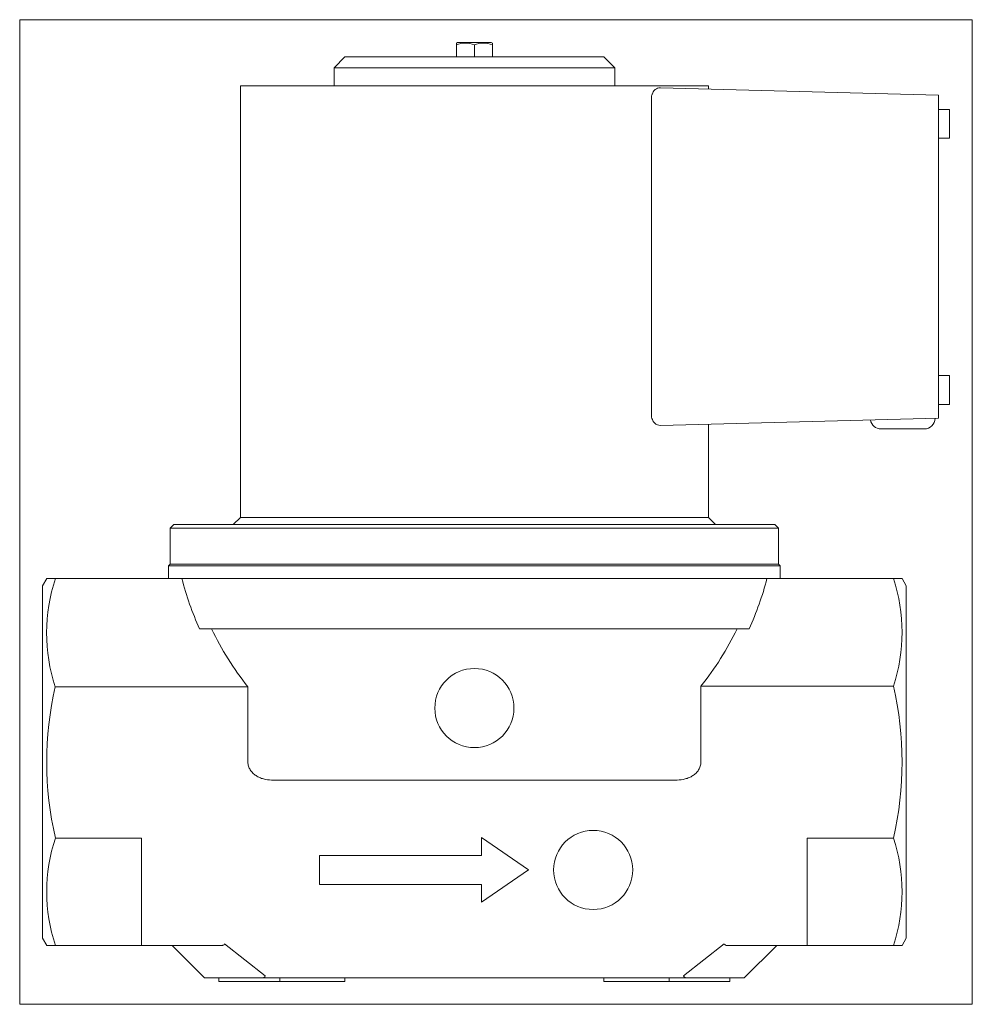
# Model space of a CAD drawing. Extents: x 70 to 334, y 13 to 286.
import ezdxf
from ezdxf.xclip import XClip

# ---------------------------------------------------------------- set-up
doc = ezdxf.new("R2010")
doc.units = 0
doc.header["$LTSCALE"] = 25.4
doc.header["$MEASUREMENT"] = 0
doc.header["$XCLIPFRAME"] = 2
doc.layers.get('0').update_dxf_attribs({"linetype": 'CONTINUOUS'})
for name, color, linetype in [('CEWKA_80', 7, 'CONTINUOUS'), ('DV1_DOMYŚLNE', 7, 'CONTINUOUS'), ('WA_053_01_01BEZ_', 7, 'CONTINUOUS'), ('WA_054_01_00_001', 7, 'CONTINUOUS'), ('WA_091_01_00_005', 7, 'CONTINUOUS'), ('Ś-006M6X12SZEŚC_', 7, 'CONTINUOUS')]:
    doc.layers.add(name, color=color, linetype=linetype)

# ---------------------------------------------------------------- blocks, each defined once
blk = doc.blocks.new('SE1')
at = {"layer": 'CEWKA_80', "color": 7, "linetype": 'CONTINUOUS', "lineweight": 0}
for p, q in [((130.97, 268.1), (130.97, 148.1)), ((260.97, 268.1), (130.97, 268.1)), ((247.64, 267.54), (324.97, 265.51)), ((260.97, 267.19), (260.97, 268.1)), ((324.97, 265.51), (324.97, 262.51)), ((245.15, 176.6), (245.15, 264.6)), ((324.97, 178.69), (324.97, 262.51)), ((327.97, 261.51), (324.97, 261.51)), ((327.97, 253.51), (327.97, 261.51)), ((324.97, 253.51), (327.97, 253.51)), ((327.97, 187.51), (324.97, 187.51)), ((327.97, 179.51), (327.97, 187.51)), ((324.97, 179.51), (327.97, 179.51)), ((324.97, 178.69), (324.97, 175.69)), ((324.97, 175.69), (247.64, 173.67)), ((260.97, 148.1), (260.97, 174.02)), ((308.97, 172.69), (320.97, 172.69)), ((260.97, 148.1), (130.97, 148.1))]:
    blk.add_line(p, q, dxfattribs=at)
for centre, start, end in [((308.97, 175.69), 189.6165, 270), ((320.97, 175.69), 270, 359.4242)]:
    blk.add_arc(centre, 3, start, end, dxfattribs=at)
for points, knots in [([(245.15, 264.6), (245.15, 264.83), (245.17, 265.06), (245.24, 265.38), (245.27, 265.49), (245.33, 265.7), (245.37, 265.79), (245.49, 266.08), (245.58, 266.26), (245.79, 266.57), (245.91, 266.71), (246.27, 267.08), (246.54, 267.26), (247.08, 267.49), (247.36, 267.54), (247.64, 267.54)], [0, 0, 0, 0, 0.125, 0.125, 0.1875, 0.1875, 0.25, 0.25, 0.375, 0.375, 0.5, 0.5, 0.75, 0.75, 1, 1, 1, 1]), ([(247.64, 173.67), (247.36, 173.66), (247.09, 173.71), (246.68, 173.89), (246.54, 173.96), (246.28, 174.14), (246.15, 174.25), (245.91, 174.49), (245.79, 174.64), (245.58, 174.95), (245.49, 175.12), (245.33, 175.51), (245.26, 175.71), (245.17, 176.15), (245.15, 176.37), (245.15, 176.6)], [0, 0, 0, 0, 0.25, 0.25, 0.375, 0.375, 0.5, 0.5, 0.625, 0.625, 0.75, 0.75, 0.875, 0.875, 1, 1, 1, 1])]:
    blk.add_open_spline(points, degree=3, knots=knots, dxfattribs=at)
at = {"layer": 'DV1_DOMYŚLNE', "color": 7, "linetype": 'CONTINUOUS', "lineweight": 0}
for p, q in [((126.53, 29.52), (137.85, 20.64)), ((265.41, 29.52), (254.08, 20.64))]:
    blk.add_line(p, q, dxfattribs=at)
at = {"layer": 'WA_053_01_01BEZ_', "color": 7, "linetype": 'CONTINUOUS', "lineweight": 0}
for p, q in [((111.47, 135.1), (110.97, 134.6)), ((110.97, 134.6), (110.97, 131.1)), ((280.97, 134.6), (110.97, 134.6)), ((111.47, 135.1), (280.47, 135.1)), ((280.97, 134.6), (280.47, 135.1)), ((280.97, 131.1), (280.97, 134.6)), ((77.12, 131.1), (75.97, 129.1)), ((75.97, 129.1), (75.97, 31.1)), ((79.55, 131.1), (77.12, 131.1)), ((113.64, 131.1), (79.55, 131.1)), ((113.64, 131.1), (278.3, 131.1)), ((278.3, 131.1), (312.39, 131.1)), ((312.39, 131.1), (314.81, 131.1)), ((315.97, 129.1), (314.81, 131.1)), ((315.97, 129.1), (315.97, 31.1)), ((119.62, 117.1), (272.27, 117.1)), ((133.04, 101.02), (79.5, 101.02)), ((133.04, 101.02), (133.04, 80.1)), ((258.9, 101.23), (312.39, 101.23)), ((258.9, 80.1), (258.9, 101.23)), ((252.32, 75.1), (139.62, 75.1)), ((103.47, 58.98), (79.55, 58.98)), ((103.47, 58.98), (103.47, 34.1)), ((197.97, 59.1), (210.97, 50.1)), ((197.97, 54.1), (197.97, 59.1)), ((288.47, 34.1), (288.47, 58.98)), ((288.47, 58.98), (312.39, 58.98)), ((152.97, 54.1), (197.97, 54.1)), ((152.97, 46.1), (152.97, 54.1)), ((210.97, 50.1), (197.97, 41.1)), ((197.97, 46.1), (152.97, 46.1)), ((197.97, 41.1), (197.97, 46.1)), ((103.47, 29.1), (103.47, 34.1)), ((288.47, 34.1), (288.47, 29.1)), ((75.97, 31.1), (77.12, 29.1)), ((314.81, 29.1), (315.97, 31.1)), ((79.55, 29.1), (77.12, 29.1)), ((103.47, 29.1), (79.55, 29.1)), ((125.68, 29.1), (103.47, 29.1)), ((111.97, 29.1), (120.97, 20.1)), ((288.47, 29.1), (266.25, 29.1)), ((270.97, 20.1), (279.97, 29.1)), ((288.47, 29.1), (312.39, 29.1)), ((312.39, 29.1), (314.81, 29.1)), ((136.73, 20.1), (120.97, 20.1)), ((124.97, 20.1), (124.97, 19.1)), ((141.89, 20.1), (136.73, 20.1)), ((141.89, 19.1), (141.89, 20.1)), ((141.89, 20.1), (159.97, 20.1)), ((159.97, 19.1), (159.97, 20.1)), ((231.97, 20.1), (159.97, 20.1)), ((231.97, 20.1), (250.05, 20.1)), ((231.97, 19.1), (231.97, 20.1)), ((250.05, 19.1), (250.05, 20.1)), ((255.21, 20.1), (250.05, 20.1)), ((270.97, 20.1), (255.21, 20.1)), ((266.97, 19.1), (266.97, 20.1)), ((141.89, 19.1), (124.97, 19.1)), ((159.97, 19.1), (141.89, 19.1)), ((250.05, 19.1), (231.97, 19.1)), ((266.97, 19.1), (250.05, 19.1))]:
    blk.add_line(p, q, dxfattribs=at)
for centre in [(195.97, 95.1), (228.97, 50.1)]:
    blk.add_circle(centre, 11, dxfattribs=at)
for centre, radius, start, end in [((124.83, 115.99), 47.74, 161.5439, 198.2802), ((195.97, 152.23), 84, 335.2819, 345.4345), ((267.36, 116.17), 47.45, 341.6491, 18.3509), ((195.97, 152.23), 81, 320.9772, 334.3012), ((170.53, 80.1), 93.4, 167.0568, 193.069), ((221.35, 80.1), 93.46, 346.936, 13.064), ((124.58, 44.04), 47.45, 161.6491, 198.3509), ((267.36, 44.04), 47.45, 341.6491, 18.3509)]:
    blk.add_arc(centre, radius, start, end, dxfattribs=at)
for major_axis, start_param, end_param in [((0, -84.59), 4.966605, 5.142521), ((0, -81.57), 5.159581, 5.393465)]:
    blk.add_ellipse((195.97, 152.38), major_axis=major_axis, ratio=0.993025, start_param=start_param, end_param=end_param, dxfattribs=at)
for points, knots in [([(139.62, 75.1), (138.85, 75.1), (138.1, 75.2), (137, 75.5), (136.63, 75.62), (135.94, 75.93), (135.6, 76.11), (135.13, 76.42), (134.97, 76.54), (134.67, 76.78), (134.53, 76.9), (134.26, 77.17), (134.13, 77.31), (133.89, 77.61), (133.78, 77.77), (133.48, 78.25), (133.32, 78.6), (133.1, 79.34), (133.04, 79.72), (133.04, 80.1)], [0, 0, 0, 0, 0.25, 0.25, 0.375, 0.375, 0.5, 0.5, 0.5625, 0.5625, 0.625, 0.625, 0.6875, 0.6875, 0.75, 0.75, 0.875, 0.875, 1, 1, 1, 1]), ([(258.9, 80.1), (258.9, 79.72), (258.84, 79.34), (258.68, 78.79), (258.61, 78.61), (258.45, 78.26), (258.36, 78.1), (258.06, 77.61), (257.81, 77.31), (257.41, 76.91), (257.26, 76.78), (256.97, 76.54), (256.81, 76.42), (256.33, 76.11), (256, 75.93), (255.3, 75.62), (254.94, 75.5), (253.84, 75.2), (253.08, 75.1), (252.32, 75.1)], [0, 0, 0, 0, 0.125, 0.125, 0.1875, 0.1875, 0.25, 0.25, 0.375, 0.375, 0.4375, 0.4375, 0.5, 0.5, 0.625, 0.625, 0.75, 0.75, 1, 1, 1, 1]), ([(126.53, 29.52), (126.47, 29.37), (126.37, 29.27), (126.15, 29.17), (126.06, 29.14), (125.88, 29.11), (125.79, 29.1), (125.68, 29.1)], [0, 0, 0, 0, 0.5, 0.5, 0.75, 0.75, 1, 1, 1, 1]), ([(266.25, 29.1), (266.05, 29.1), (265.87, 29.13), (265.65, 29.23), (265.58, 29.28), (265.48, 29.39), (265.44, 29.45), (265.41, 29.52)], [0, 0, 0, 0, 0.5, 0.5, 0.75, 0.75, 1, 1, 1, 1]), ([(136.73, 20.1), (137, 20.1), (137.24, 20.14), (137.64, 20.31), (137.79, 20.44), (137.85, 20.64)], [0, 0, 0, 0, 0.5, 0.5, 1, 1, 1, 1]), ([(254.08, 20.64), (254.15, 20.44), (254.3, 20.31), (254.69, 20.14), (254.93, 20.1), (255.21, 20.1)], [0, 0, 0, 0, 0.5, 0.5, 1, 1, 1, 1])]:
    blk.add_open_spline(points, degree=3, knots=knots, dxfattribs=at)
at = {"layer": 'WA_054_01_00_001', "color": 7, "linetype": 'CONTINUOUS', "lineweight": 0}
for p, q in [((130.97, 148.1), (128.97, 146.1)), ((130.97, 148.1), (260.97, 148.1)), ((262.97, 146.1), (260.97, 148.1)), ((112.47, 146.1), (111.47, 145.1)), ((111.47, 145.1), (111.47, 135.1)), ((280.47, 145.1), (111.47, 145.1)), ((112.47, 146.1), (279.47, 146.1)), ((280.47, 145.1), (279.47, 146.1)), ((280.47, 135.1), (280.47, 145.1)), ((280.47, 135.1), (111.47, 135.1))]:
    blk.add_line(p, q, dxfattribs=at)
at = {"layer": 'WA_091_01_00_005', "color": 7, "linetype": 'CONTINUOUS', "lineweight": 0}
for p, q in [((159.97, 276.1), (156.97, 273.1)), ((159.97, 276.1), (231.97, 276.1)), ((234.97, 273.1), (231.97, 276.1)), ((156.97, 273.1), (156.97, 268.1)), ((234.97, 273.1), (156.97, 273.1)), ((234.97, 268.1), (234.97, 273.1))]:
    blk.add_line(p, q, dxfattribs=at)
at = {"layer": 'Ś-006M6X12SZEŚC_', "color": 7, "linetype": 'CONTINUOUS', "lineweight": 0}
for p, q in [((191.27, 280.1), (190.97, 279.93)), ((190.97, 279.93), (190.97, 279.48)), ((190.97, 279.48), (190.97, 276.1)), ((191.27, 280.1), (200.67, 280.1)), ((195.97, 279.49), (195.97, 276.1)), ((200.96, 279.93), (200.67, 280.1)), ((200.96, 279.49), (200.96, 279.93)), ((200.96, 279.49), (200.96, 276.1))]:
    blk.add_line(p, q, dxfattribs=at)
for centre, start, end in [((193.47, 272.66), 69.8948, 110.1284), ((198.47, 272.67), 69.8954, 110.151)]:
    blk.add_arc(centre, 7.26, start, end, dxfattribs=at)

msp = doc.modelspace()

# ---------------------------------------------------------------- block references
at = {"color": 0, "lineweight": 0}
ref = msp.add_blockref('SE1', (0, 0), dxfattribs=at)
XClip(ref).set_block_clipping_path([(69.6184588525, 12.7527125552), (334.3184629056, 286.4527199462)])
ref.dxf.unprotected_set("ltscale", 0)

doc.saveas('drawing.dxf')
